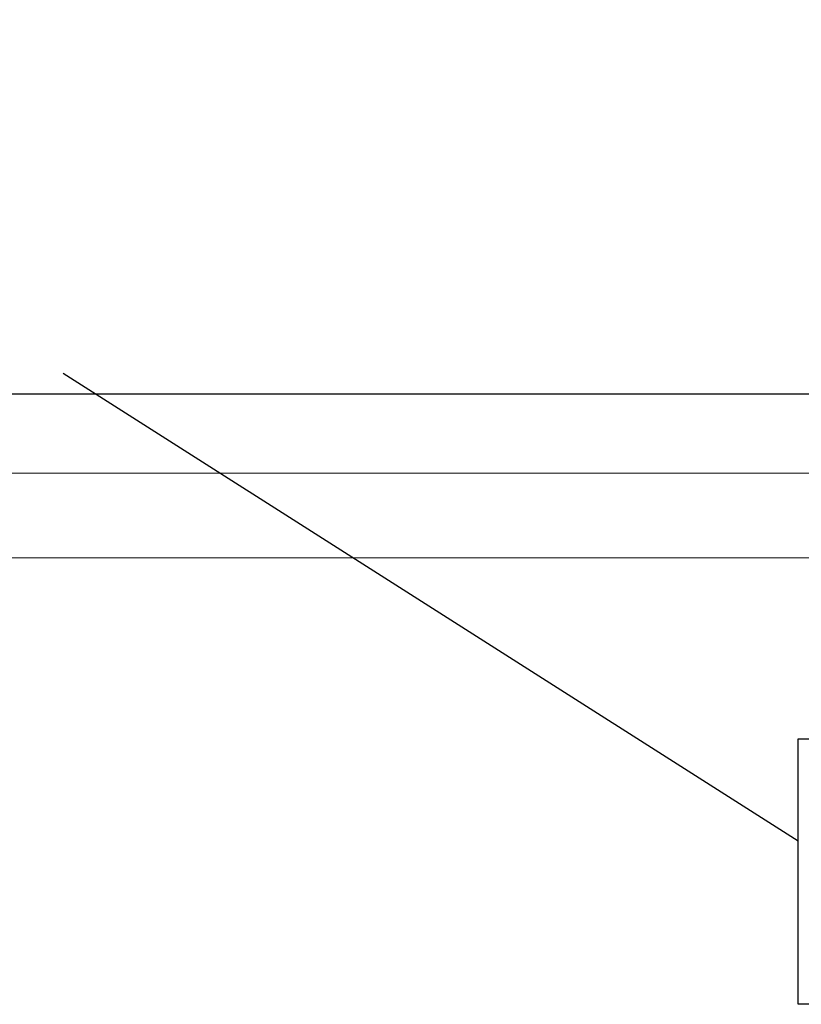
# Model space of a CAD drawing. Header units: centimetres. Extents: x -18863 to 41892, y -11949 to 36189.
# Tile 12 of 19: x -7525 to -5243, y 18808 to 21684. Entities that reach past the tile are written whole.
import ezdxf

# ---------------------------------------------------------------- set-up
doc = ezdxf.new("R2010")
doc.units = ezdxf.units.CM
doc.header["$MEASUREMENT"] = 0
doc.layers.add('bj linia odniesienia', color=4, linetype='Continuous', lineweight=5)
doc.layers.add('BJ POMOC', color=30, linetype='Continuous', plot=False)

msp = doc.modelspace()

# ---------------------------------------------------------------- linework, layer by layer
at = {"layer": 'bj linia odniesienia'}
for points in [[(-18818.433, 34962.299), (2181.567, 34962.299), (2181.567, 20112.299), (-18818.433, 20112.299)], [(-17830.65, 34715.353), (1934.621, 34715.353), (1934.621, 20359.245), (-17830.65, 20359.245)]]:
    msp.add_lwpolyline(points, close=True, dxfattribs=at)
at = {"layer": 'BJ POMOC'}
msp.add_line((-5252.622, 19285.062), (-7397.823, 20650.449), dxfattribs=at)
for points in [[(-11548.402, 24465.473), (-3389.999, 24465.473), (-3389.999, 20590.217), (-11548.402, 20590.217)], [(-5252.622, 19583.423), (-3620.941, 19583.423), (-3620.941, 18808.372), (-5252.622, 18808.372)]]:
    msp.add_lwpolyline(points, close=True, dxfattribs=at)

doc.saveas('drawing.dxf')
